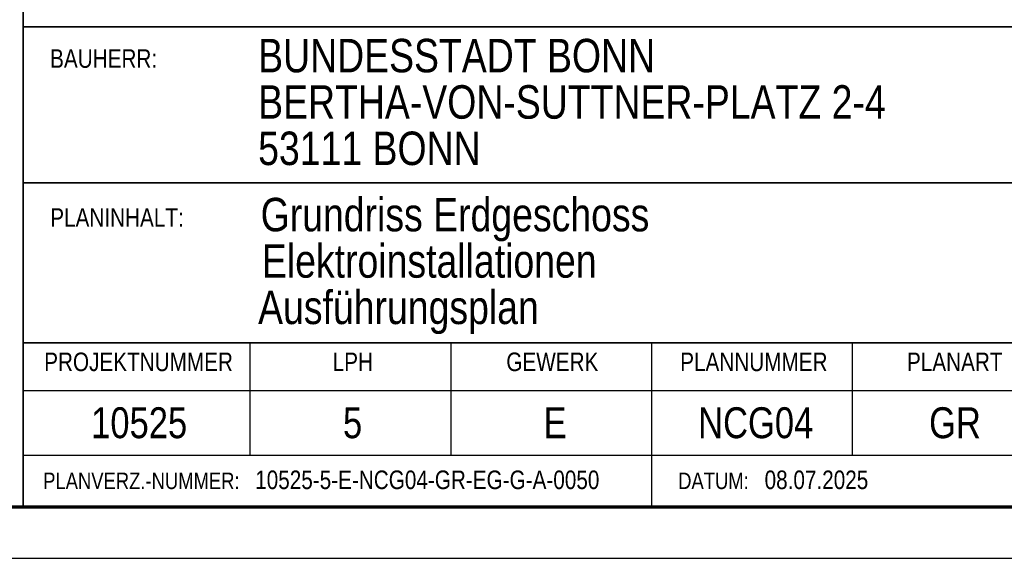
# Model space of a CAD drawing. Extents: x 1101 to 1942, y 41 to 882.
# Tile 104 of 113: x 1757 to 1853, y 41 to 93. Entities that reach past the tile are written whole.
import ezdxf

# ---------------------------------------------------------------- set-up
doc = ezdxf.new("R2010")
doc.units = 0
doc.layers.get('0').update_dxf_attribs({"lineweight": 13})
for name, color, linetype, lineweight in [('BI_X_Geometrie', 7, 'Continuous', 13), ('BI_X_Text', 7, 'Continuous', 25), ('FORMAT', 7, 'Continuous', 25)]:
    doc.layers.add(name, color=color, linetype=linetype, lineweight=lineweight)
doc.styles.get("Standard").update_dxf_attribs({"font": 'arial.ttf'})

# ---------------------------------------------------------------- blocks, each defined once
blk = doc.blocks.new('Blockreferenz-A03CP7DV1H', base_point=(1755.605, 45.848))
at = {"color": 0, "linetype": 'ByBlock', "lineweight": 35, "ltscale": 0.35}
for p, q in [((1757.835, 124.056), (1757.835, 45.848)), ((1757.835, 92.433), (1936.835, 92.433)), ((1757.835, 77.275), (1896.835, 77.275)), ((1757.835, 61.775), (1936.835, 61.775)), ((1936.835, 45.848), (1757.835, 45.848))]:
    blk.add_line(p, q, dxfattribs=at)
at = {"color": 0, "linetype": 'ByBlock', "lineweight": 25, "ltscale": 0.25}
for p, q in [((1779.835, 61.775), (1779.835, 50.848)), ((1799.335, 61.775), (1799.335, 50.848)), ((1818.835, 61.775), (1818.835, 45.848)), ((1838.335, 61.775), (1838.335, 50.848)), ((1757.835, 57.14), (1936.835, 57.14)), ((1757.835, 50.848), (1936.835, 50.848))]:
    blk.add_line(p, q, dxfattribs=at)
at = {"layer": 'BI_X_Text', "color": 0, "linetype": 'ByBlock', "ltscale": 0.25, "attachment_point": 1}
for s, insert, char_height in [('{\\W0.8;\\fArial;BUNDESSTADT BONN}', (1780.64, 91.266), 3.25), ('{\\W0.8;\\fArial;BERTHA-VON-SUTTNER-PLATZ 2-4}', (1780.64, 86.766), 3.25), ('{\\W0.8;\\fArial;53111 BONN }', (1780.64, 82.266), 3.25), ('{\\W0.8;\\fArial;10525}', (1764.424, 55.506), 3)]:
    blk.add_mtext(s, dxfattribs=dict(at, insert=insert, char_height=char_height))
at = {"layer": 'BI_X_Text', "color": 0, "attachment_point": 1}
for s, insert, char_height in [('{\\W0.8;\\fArial;BAUHERR:}', (1760.437, 90.254), 1.8), ('{\\W0.8;\\fArial;Grundriss Erdgeschoss}', (1780.881, 75.833), 3.25), ('{\\W0.8;\\fArial;PLANINHALT:}', (1760.448, 74.822), 1.8), ('{\\W0.8;\\fArial;Elektroinstallationen}', (1781.004, 71.333), 3.25), ('{\\W0.8;\\fArial;Ausführungsplan}', (1780.634, 66.834), 3.25), ('{\\W0.8;\\fArial;PROJEKTNUMMER}', (1759.862, 60.817), 1.8), ('{\\W0.8;\\fArial;LPH}', (1787.875, 60.817), 1.8), ('{\\W0.8;\\fArial;GEWERK}', (1804.737, 60.817), 1.8), ('{\\W0.8;\\fArial;PLANNUMMER}', (1821.622, 60.817), 1.8), ('{\\W0.8;\\fArial;PLANART}', (1843.644, 60.817), 1.8), ('{\\W0.8;\\fArial;5}', (1788.877, 55.506), 3), ('{\\W0.8;\\fArial;E}', (1808.361, 55.506), 3), ('{\\W0.8;\\fArial;NCG04}', (1823.364, 55.506), 3), ('{\\W0.8;\\fArial;GR}', (1845.792, 55.506), 3), ('{\\W0.8;\\fArial;PLANVERZ.-NUMMER:}', (1759.763, 49.165), 1.6), ('{\\W0.8;\\fArial;10525-5-E-NCG04-GR-EG-G-A-0050}', (1780.351, 49.365), 1.8), ('{\\W0.8;\\fArial;DATUM:}', (1821.426, 49.165), 1.6), ('{\\W0.8;\\fArial;08.07.2025}', (1829.819, 49.365), 1.8)]:
    blk.add_mtext(s, dxfattribs=dict(at, insert=insert, char_height=char_height))
blk = doc.blocks.new('Blockreferenz-A03CP7DX1H', base_point=(1100.835, 40.848))
at = {"layer": 'FORMAT', "color": 0, "linetype": 'ByBlock', "lineweight": 70, "ltscale": 0.7}
blk.add_line((1120.835, 45.848), (1936.835, 45.848), dxfattribs=at)
at = {"layer": 'FORMAT', "color": 0, "linetype": 'ByBlock', "ltscale": 0.25}
blk.add_line((1100.835, 40.848), (1941.835, 40.848), dxfattribs=at)

msp = doc.modelspace()

# ---------------------------------------------------------------- block references
at = {"ltscale": 0.13}
msp.add_blockref('Blockreferenz-A03CP7DX1H', (1100.835, 40.848), dxfattribs=at)
at = {"layer": 'BI_X_Geometrie', "ltscale": 0.13}
msp.add_blockref('Blockreferenz-A03CP7DV1H', (1755.605, 45.848), dxfattribs=at)

doc.saveas('drawing.dxf')
